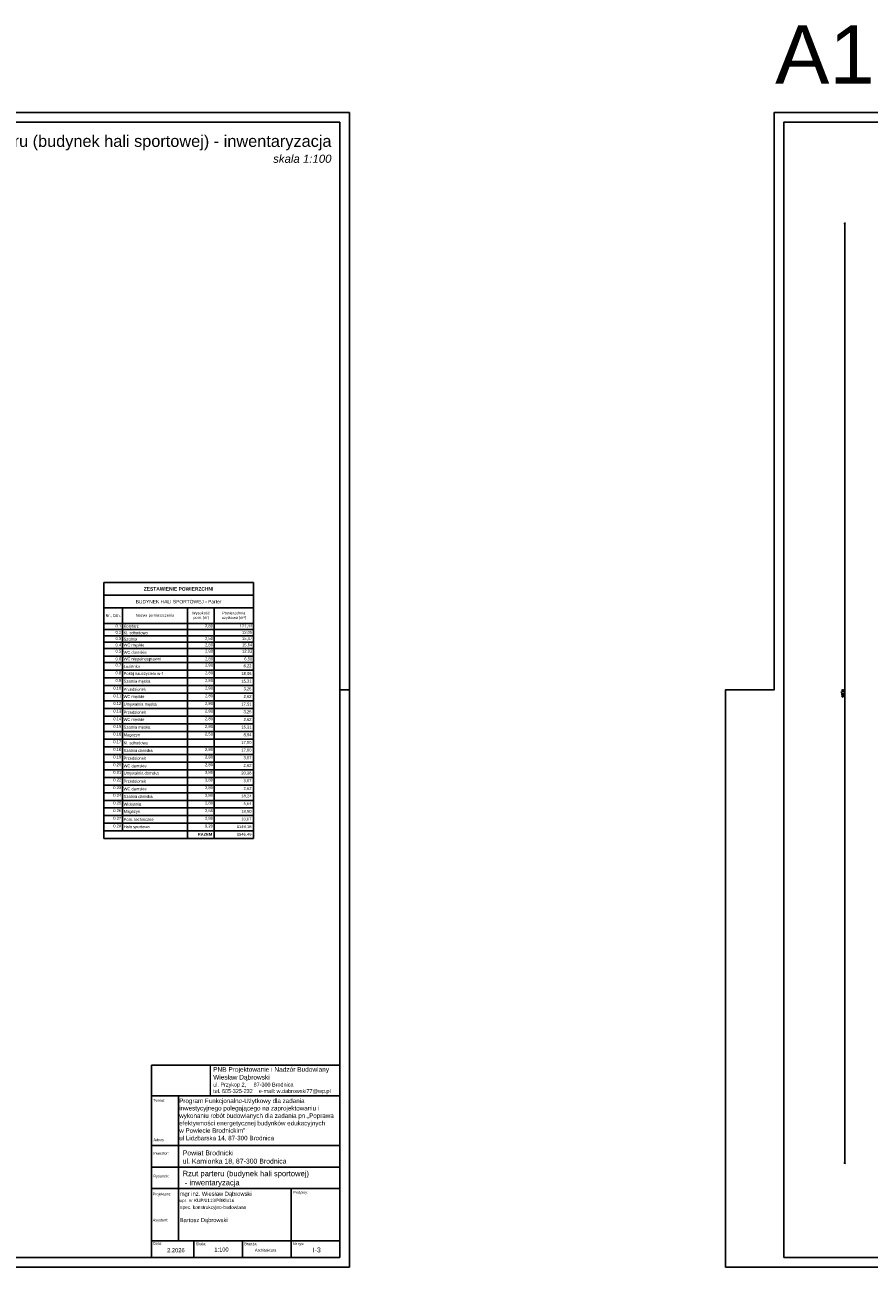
# Model space of a CAD drawing. Header units: millimetres. Extents: x 0 to 111311, y -48878 to -25280.
# Tile 151 of 161: x 92266 to 96609, y -32831 to -26440. Entities that reach past the tile are written whole.
import ezdxf

# ---------------------------------------------------------------- set-up
doc = ezdxf.new("R2010")
doc.units = ezdxf.units.MM
doc.layers.get('Defpoints').update_dxf_attribs({"color": 30})
doc.layers.add('-TABELKA', color=2, linetype='Continuous')
doc.layers.add('e-cad_opisy', color=7, linetype='Continuous')
for name, color, linetype, lineweight in [('J wymiary', 1, 'Continuous', 9), ('OPIS', 7, 'Continuous', 5), ('opisy', 235, 'Continuous', 0), ('wymiar', 1, 'Continuous', 9)]:
    doc.layers.add(name, color=color, linetype=linetype, lineweight=lineweight)
doc.styles.add('ADESK2', font='simplex', dxfattribs={"width": 0.7})
doc.styles.add('ARIAL', font='arial.ttf')
doc.styles.get("Standard").update_dxf_attribs({"font": 'arial.ttf'})
doc.dimstyles.new('1-100', dxfattribs={"dimscale": 1.5, "dimtxt": 10, "dimasz": 2, "dimexe": 1, "dimexo": 1, "dimgap": 1.5, "dimtad": 1, "dimdec": 0, "dimrnd": 0.5, "dimdsep": 46, "dimtxsty": 'ADESK2', "dimblk": 'wymiar', "dimcen": -1, "dimdle": 5, "dimse1": 1, "dimse2": 1, "dimclrd": 256, "dimclre": 256, "dimclrt": 256, "dimadec": 0, "dimazin": 0, "dimtfac": 1, "dimtdec": 0, "dimtix": 1, "dimtmove": 0, "dimatfit": 3, "dimfxl": 20, "dimfxlon": 1, "dimtolj": 1, "dimtzin": 0, "dimarcsym": 0})
picture_1 = doc.add_image_def('image1.jpg', size_in_pixel=(163, 86))

# ---------------------------------------------------------------- blocks, each defined once
blk = doc.blocks.new('A1_poziom')
at = {"ltscale": 0.8}
for p, q in [((210, 589), (210, 594)), ((345.5, 589), (345.5, 594)), ((481, 589), (481, 594)), ((661, 589), (661, 594)), ((210, 0), (210, 5)), ((345.5, 0), (345.5, 5)), ((481, 0), (481, 5)), ((661, 0), (661, 5))]:
    blk.add_line(p, q, dxfattribs=at)
for points in [[(0, 0), (0, 297), (25, 297), (25, 594), (841, 594), (841, 0)], [(30, 5), (836, 5), (836, 589), (30, 589)]]:
    blk.add_lwpolyline(points, close=True)
blk.add_lwpolyline([(836, 297), (841, 297)])
blk = doc.blocks.new('*T1422')
at = {"layer": 'OPIS', "color": 0, "lineweight": -2}
for p, q in [((0, 0), (769.5, 0)), ((0, 0), (0, -1317.4)), ((769.5, 0), (769.5, -1317.4)), ((0, -65.5), (769.5, -65.5)), ((0, -130.9), (769.5, -130.9)), ((95.8, -130.9), (95.8, -1278)), ((431.3, -130.9), (431.3, -1317.4)), ((567.7, -130.9), (567.7, -1317.4)), ((0, -209.9), (769.5, -209.9)), ((0, -242.3), (769.5, -242.3)), ((0, -274.7), (769.5, -274.7)), ((0, -307.1), (769.5, -307.1)), ((0, -339.5), (769.5, -339.5)), ((0, -378.9), (769.5, -378.9)), ((0, -411.3), (769.5, -411.3)), ((0, -450.7), (769.5, -450.7)), ((0, -490.1), (769.5, -490.1)), ((0, -529.5), (769.5, -529.5)), ((0, -568.9), (769.5, -568.9)), ((0, -608.3), (769.5, -608.3)), ((0, -647.7), (769.5, -647.7)), ((0, -687.1), (769.5, -687.1)), ((0, -726.4), (769.5, -726.4)), ((0, -765.8), (769.5, -765.8)), ((0, -805.2), (769.5, -805.2)), ((0, -844.6), (769.5, -844.6)), ((0, -884), (769.5, -884)), ((0, -923.4), (769.5, -923.4)), ((0, -962.8), (769.5, -962.8)), ((0, -1002.2), (769.5, -1002.2)), ((0, -1041.6), (769.5, -1041.6)), ((0, -1081), (769.5, -1081)), ((0, -1120.4), (769.5, -1120.4)), ((0, -1159.8), (769.5, -1159.8)), ((0, -1199.2), (769.5, -1199.2)), ((0, -1238.6), (769.5, -1238.6)), ((0, -1278), (769.5, -1278)), ((0, -1317.4), (769.5, -1317.4))]:
    blk.add_line(p, q, dxfattribs=at)
at = {"layer": 'OPIS', "color": 0, "attachment_point": 5, "style": 'ARIAL'}
for s, insert, char_height, width in [('\\fArial|b1|i0|c238|p34;ZESTAWIENIE POWIERZCHNI ', (384.7, -32.7), 18, 757.013), ('BUDYNEK HALI SPORTOWEJ - Parter', (384.7, -98.2), 18, 757.013), ('\\fTahoma|b0|i0|c0|p34;Nr.\\fTahoma|b0|i0|c238|p34;, Ozn.', (47.9, -170.4), 14.4, 83.376), ('\\fTahoma|b0|i0|c238|p34;Nazwa pomieszczenia', (263.6, -170.4), 14.4, 323.018)]:
    blk.add_mtext(s, dxfattribs=dict(at, insert=insert, char_height=char_height, width=width))
at = {"layer": 'OPIS', "color": 0}
for s, insert, char_height, width, attachment_point in [('Wysokość pom. [m]', (499.5, -170.4), 14.4, 123.896, 5), ('Powierzchnia u{\\fArial|b0|i0|c0|p34;\\C256;ż}ytkowa [m²]', (668.6, -170.4), 14.4, 189.353, 5), ('\\A1;0.1', (89.6, -216.2), 14.95, 83.376, 3), ('\\A1;0.2', (89.6, -248.6), 14.95, 83.376, 3), ('Korytarz', (102.1, -226.1), 14.95, 323.018, 4), ('Kl. schodowa', (102.1, -258.5), 14.948, 323.018, 4), ('2,80', (561.4, -216.2), 14.95, 123.896, 3), ('121,44', (763.2, -216.2), 14.95, 189.353, 3), ('13,05', (763.2, -248.6), 14.95, 189.353, 3), ('\\A1;0.3', (89.6, -281), 14.95, 83.376, 3), ('\\A1;0.4', (89.6, -313.3), 14.95, 83.376, 3), ('WC męskie', (102.1, -323.3), 14.95, 323.018, 4), ('Szatnia', (102.1, -290.9), 14.95, 323.018, 4), ('2,50', (561.4, -281), 14.95, 123.896, 3), ('2,80', (561.4, -313.3), 14.95, 123.896, 3), ('15,47', (763.2, -281), 14.95, 189.353, 3), ('15,64', (763.2, -313.3), 14.95, 189.353, 3), ('0.5', (89.6, -345.7), 14.95, 83.376, 3), ('WC damskie', (102.1, -359.2), 14.95, 323.018, 4), ('2,80', (561.4, -345.7), 14.95, 123.896, 3), ('12,93', (763.2, -345.7), 14.95, 189.353, 3), ('0.6', (89.6, -385.1), 14.95, 83.376, 3), ('0.7', (89.6, -417.5), 14.95, 83.376, 3), ('{\\fArial|b0|i0|c0|p34;WC niepełnosprawni}', (102.1, -395.1), 14.948, 323.018, 4), ('Łazienka', (102.1, -431), 14.95, 323.018, 4), ('2,80', (561.4, -385.1), 14.95, 123.896, 3), ('2,80', (561.4, -417.5), 14.95, 123.896, 3), ('6,22', (759.7, -421), 14.95, 182.346, 3), ('6,50', (763.2, -385.1), 14.95, 189.353, 3), ('0.8', (89.6, -456.9), 14.95, 83.376, 3), ('0.9', (89.6, -496.3), 14.95, 83.376, 3), ('Szatnia męska', (102.1, -509.8), 14.948, 323.018, 4), ('Pokój nauczyciela w-f', (102.1, -470.4), 14.948, 323.018, 4), ('2,80', (561.4, -456.9), 14.95, 123.896, 3), ('2,80', (561.4, -496.3), 14.95, 123.896, 3), ('18,06', (759.7, -460.4), 14.95, 182.346, 3), ('15,31', (759.7, -499.8), 14.95, 182.346, 3), ('0.10', (89.6, -535.7), 14.95, 83.376, 3), ('0.11', (89.6, -575.1), 14.95, 83.376, 3), ('Przedsionek', (102.1, -549.2), 14.948, 323.018, 4), ('2,80', (561.4, -535.7), 14.95, 123.896, 3), ('2,80', (561.4, -575.1), 14.95, 123.896, 3), ('3,25', (759.7, -539.2), 14.95, 182.346, 3), ('0.12', (89.6, -614.5), 14.95, 83.376, 3), ('WC męskie', (102.1, -588.6), 14.95, 323.018, 4), ('Umywalnia męska', (102.1, -628), 14.948, 323.018, 4), ('2,80', (561.4, -614.5), 14.95, 123.896, 3), ('17,51', (759.7, -618), 14.95, 182.346, 3), ('2,62', (759.7, -578.6), 14.95, 182.346, 3), ('0.13', (89.6, -653.9), 14.95, 83.376, 3), ('0.14', (89.6, -693.3), 14.95, 83.376, 3), ('WC męskie', (102.1, -706.7), 14.95, 323.018, 4), ('Przedsionek', (102.1, -667.4), 14.948, 323.018, 4), ('2,80', (561.4, -653.9), 14.95, 123.896, 3), ('2,80', (561.4, -693.3), 14.95, 123.896, 3), ('3,25', (759.7, -657.4), 14.95, 182.346, 3), ('2,62', (759.7, -696.8), 14.95, 182.346, 3), ('0.15', (89.6, -732.7), 14.95, 83.376, 3), ('Szatnia męska', (102.1, -746.1), 14.948, 323.018, 4), ('2,80', (561.4, -732.7), 14.95, 123.896, 3), ('15,31', (759.7, -736.2), 14.95, 182.346, 3), ('0.16', (89.6, -772.1), 14.95, 83.376, 3), ('0.17', (89.6, -811.5), 14.95, 83.376, 3), ('Magazyn', (102.1, -785.5), 14.95, 323.018, 4), ('Kl. schodowa', (102.1, -824.9), 14.948, 323.018, 4), ('2,50', (561.4, -772.1), 14.95, 123.896, 3), ('17,00', (759.7, -815), 14.95, 182.346, 3), ('8,94', (759.7, -775.6), 14.95, 182.346, 3), ('0.18', (89.6, -850.9), 14.95, 83.376, 3), ('0.19', (89.6, -890.3), 14.95, 83.376, 3), ('Szatnia damska', (102.1, -864.3), 14.948, 323.018, 4), ('Przedsionek', (102.1, -903.7), 14.948, 323.018, 4), ('2,80', (561.4, -850.9), 14.95, 123.896, 3), ('2,80', (561.4, -890.3), 14.95, 123.896, 3), ('17,00', (759.7, -854.4), 14.95, 182.346, 3), ('3,07', (759.7, -893.8), 14.95, 182.346, 3), ('0.20', (89.6, -929.7), 14.95, 83.376, 3), ('WC damskie', (102.1, -943.1), 14.95, 323.018, 4), ('2,80', (561.4, -929.7), 14.95, 123.896, 3), ('2,62', (759.7, -933.2), 14.95, 182.346, 3), ('0.21', (89.6, -969), 14.95, 83.376, 3), ('0.22', (89.6, -1008.4), 14.95, 83.376, 3), ('Umywalnia damska', (102.1, -982.5), 14.948, 323.018, 4), ('Przedsionek', (102.1, -1021.9), 14.948, 323.018, 4), ('2,80', (561.4, -969), 14.95, 123.896, 3), ('2,80', (561.4, -1008.4), 14.95, 123.896, 3), ('20,36', (759.7, -972.6), 14.95, 182.346, 3), ('3,07', (759.7, -1011.9), 14.95, 182.346, 3), ('0.23', (89.6, -1047.8), 14.95, 83.376, 3), ('WC damskie', (102.1, -1061.3), 14.95, 323.018, 4), ('2,80', (561.4, -1047.8), 14.95, 123.896, 3), ('2,62', (759.7, -1051.3), 14.95, 182.346, 3), ('0.24', (89.6, -1087.2), 14.95, 83.376, 3), ('0.25', (89.6, -1126.6), 14.95, 83.376, 3), ('Widownia', (102.1, -1140.1), 14.95, 323.018, 4), ('Szatnia damska', (102.1, -1100.7), 14.948, 323.018, 4), ('2,80', (561.4, -1087.2), 14.95, 123.896, 3), ('2,80', (561.4, -1126.6), 14.95, 123.896, 3), ('18,24', (759.7, -1090.7), 14.95, 182.346, 3), ('5,64', (759.7, -1130.1), 14.95, 182.346, 3), ('0.26', (89.6, -1166), 14.95, 83.376, 3), ('0.27', (89.6, -1205.4), 14.95, 83.376, 3), ('Magazyn', (102.1, -1179.5), 14.95, 323.018, 4), ('Pom. techniczne', (102.1, -1218.9), 14.948, 323.018, 4), ('2,65', (561.4, -1166), 14.95, 123.896, 3), ('2,80', (561.4, -1205.4), 14.95, 123.896, 3), ('18,90', (759.7, -1169.5), 14.95, 182.346, 3), ('10,67', (759.7, -1208.9), 14.95, 182.346, 3), ('0.28', (89.6, -1244.8), 14.95, 83.376, 3), ('Hala sportowa', (102.1, -1258.3), 14.948, 323.018, 4), ('9,20', (561.4, -1244.8), 14.95, 123.896, 3), ('1149,18', (759.7, -1248.3), 14.95, 182.346, 3), ('\\fArial|b1|i0|c238|p34;RAZEM', (557.9, -1287.7), 14.948, 116.889, 3), ('1546,49', (759.7, -1287.7), 14.95, 182.346, 3)]:
    blk.add_mtext(s, dxfattribs=dict(at, insert=insert, char_height=char_height, width=width, attachment_point=attachment_point))
blk = doc.blocks.new('wymiar')
for p, q in [((1.5, 0), (-1.5, 0)), ((1.1, 1.1), (-1.1, -1.1)), ((0, 1.5), (0, -1.5))]:
    blk.add_line(p, q)
blk = doc.blocks.new('*D2624')
at = {"layer": 'Defpoints', "color": 0, "ltscale": 4}
for p in [(96955.6, -27461.3), (96483.2, -32295.5), (97652, -32295.5)]:
    blk.add_point(p, dxfattribs=at)
at = {"layer": 'J wymiary', "lineweight": -2}
blk.add_line((96483.2, -27464.3), (96483.2, -32292.5), dxfattribs=at)
at = {"layer": 'J wymiary', "lineweight": -2, "ltscale": 4, "xscale": 3, "yscale": 3, "zscale": 3}
for p, rotation in [((96483.2, -27461.3), 90), ((96483.2, -32295.5), 270)]:
    blk.add_blockref('wymiar', p, dxfattribs=dict(at, rotation=rotation))
at = {"layer": 'J wymiary', "ltscale": 4, "insert": (96473.5, -29878.4), "char_height": 15, "attachment_point": 5, "rotation": 90, "style": 'ADESK2'}
blk.add_mtext('\\A1;4834', dxfattribs=at)

msp = doc.modelspace()

# ---------------------------------------------------------------- linework, layer by layer
at = {"layer": '-TABELKA', "color": 7}
for p, q in [((92918.232, -32781.019), (92918.232, -31791.542)), ((92918.232, -31791.542), (93885.867, -31791.542)), ((92918.232, -31949.926), (93885.867, -31949.926)), ((92918.232, -31949.926), (93885.867, -31949.926)), ((93055.781, -32695.976), (93055.781, -31949.926)), ((92918.232, -32205.717), (93885.867, -32205.717)), ((92918.232, -32315.847), (93885.867, -32315.847)), ((92918.232, -32425.847), (93885.867, -32425.847)), ((93635.867, -32425.847), (93635.867, -32781.019)), ((92918.232, -32695.976), (93885.867, -32695.976)), ((93135.867, -32695.976), (93135.867, -32781.019)), ((93385.867, -32695.976), (93385.867, -32781.019)), ((92918.232, -32781.019), (93885.867, -32781.019))]:
    msp.add_line(p, q, dxfattribs=at)
at = {"layer": 'opisy', "color": 7}
msp.add_line((93885.867, -31791.542), (93885.867, -32781.019), dxfattribs=at)

# ---------------------------------------------------------------- block references
msp.add_blockref('*T1422', (92671.88, -29309.055))
at = {"layer": 'e-cad_opisy', "ltscale": 4, "xscale": 10, "yscale": 10, "zscale": 10}
for p in [(85525.867, -32831.019), (95869.552, -32831.019)]:
    msp.add_blockref('A1_poziom', p, dxfattribs=at)

# ---------------------------------------------------------------- texts
at = {"layer": '-TABELKA', "color": 0, "style": 'ARIAL'}
msp.add_text('spec. konstrukcyjno-budowlana', height=17.41308, dxfattribs=at).set_placement((93064.902, -32531.356))
at = {"layer": '-TABELKA', "color": 7}
msp.add_text('Architektura', height=14.84069, dxfattribs=at).set_placement((93449.324, -32751.145))
at = {"layer": 'OPIS', "color": 0, "style": 'ARIAL'}
for s, height, p in [('mgr inż. Wiesław Dąbrowski', 21.14059, (93062.867, -32464.138)), ('upr. nr KUP/0113/PBKb/16', 16.91247, (93061.277, -32496.385)), ('Bartosz Dąbrowski', 21.14059, (93062.867, -32599.529))]:
    msp.add_text(s, height=height, dxfattribs=at).set_placement(p)
at = {"layer": 'OPIS', "insert": (96963.866, -26595.215), "char_height": 300, "width": 1945.30328, "attachment_point": 5, "line_spacing_factor": 0.857143}
msp.add_mtext('{\\fArial|b0|i0|c0|p34;A1 1:100}', dxfattribs=at)
at = {"layer": 'OPIS', "insert": (92777.889, -27078.997, 0), "char_height": 60, "width": 2130.68253, "attachment_point": 5}
msp.add_mtext('\\pxqr;{\\C7;Rzut parteru (budynek hali sportowej) - inwentaryzacja\\P\\fArial|b0|i1|c238|p34;\\H0.7x;skala 1:100}', dxfattribs=at)
at = {"layer": 'opisy', "color": 7}
for s, height, p in [('Temat:', 14.0937, (92926.43, -31979.627)), ('Adres:', 14.0937, (92927.331, -32182.907)), ('Inwestor:', 14.0937, (92926.43, -32251.897)), ('Rysunek:', 14.0937, (92926.43, -32369.65)), ('Projektant', 14.0937, (92923.208, -32461.875)), ('Podpisy:', 14.0937, (93647.485, -32453.48)), ('Data:', 14.0937, (92924.539, -32715.43)), ('Skala:', 14.0937, (93144.869, -32718.051)), ('Branża:', 14.0937, (93394.869, -32718.051)), ('Nr rys:', 14.0937, (93644.869, -32717.44)), ('2.2026', 21.1406, (92997.628, -32754.397))]:
    msp.add_text(s, height=height, dxfattribs=at).set_placement(p)
at = {"layer": 'opisy', "color": 7, "style": 'ARIAL'}
for s, height, p in [('Projektant:', 14.09372, (92923.208, -32461.875)), ('Asystent:', 14.0937, (92923.208, -32595.489))]:
    msp.add_text(s, height=height, dxfattribs=at).set_placement(p)
at = {"layer": 'opisy', "color": 7, "insert": (93234.64, -31801.74), "char_height": 25.3687, "width": 967.63429, "attachment_point": 1}
msp.add_mtext('{\\H0.946x;PNB Projektowanie i Nadzór Budowlany\\PWiesław Dąbrowski\\P\\H0.8334x;ul. Przykop 2,     87-300 Brodnica\\Ptel. 605-325-232    e-mail: w.dabrowski77@wp.pl}', dxfattribs=at)
at = {"layer": 'opisy', "color": 1, "attachment_point": 1}
for s, insert, char_height in [('{\\H0.958333x;\\C0;Program Funkcjonalno-Użytkowy dla zadania\\Pinwestycyjnego polegającego na zaprojektowaniu i\\Pwykonaniu robót budowlanych dla zadania pn.„Poprawa\\Pefektywności energetycznej budynków edukacyjnych\\Pw Powiecie Brodnickim” \\P\\A1;\\fArial|b0|i0|c0|p34;ul Lidzbarska 14, 87-300 Brodnica}', (93060.038, -31963.625), 24), ('{\\C0;Powiat Brodnicki\\Pul. Kamionka 18, 87-300 Brodnica}', (93077.883, -32230.563), 25.3687), ('{\\C0;Rzut parteru (budynek hali sportowej)\\P - inwentaryzacja}', (93077.536, -32335.309), 28), ('{\\C0;1:100}', (93240.567, -32729.937), 21), ('{\\C0;I-3}', (93747.365, -32729.937), 25)]:
    msp.add_mtext(s, dxfattribs=dict(at, insert=insert, char_height=char_height))

# ---------------------------------------------------------------- dimensions: what is measured, and where the dimension line sits
at = {"layer": 'J wymiary'}
dim = msp.add_linear_dim(base=(96483.239, -32295.51), p1=(96955.644, -27461.284), p2=(97652.009, -32295.51), angle=90, dimstyle='1-100', override={"dimblk": 'wymiar'}, dxfattribs=at)
dim.commit()
dim.dimension.update_dxf_attribs({"geometry": '*D2624', "text_midpoint": (96473.489, -29878.397)})

# ---------------------------------------------------------------- pictures from other files: only their frames are drawn
at = {"layer": 'wymiar', "color": 7, "ltscale": 1.8}
image = msp.add_image(picture_1, insert=(92918.232, -31949.926), size_in_units=(300.193, 158.384), dxfattribs=at)
image.dxf.flags = 7

doc.saveas('drawing.dxf')
